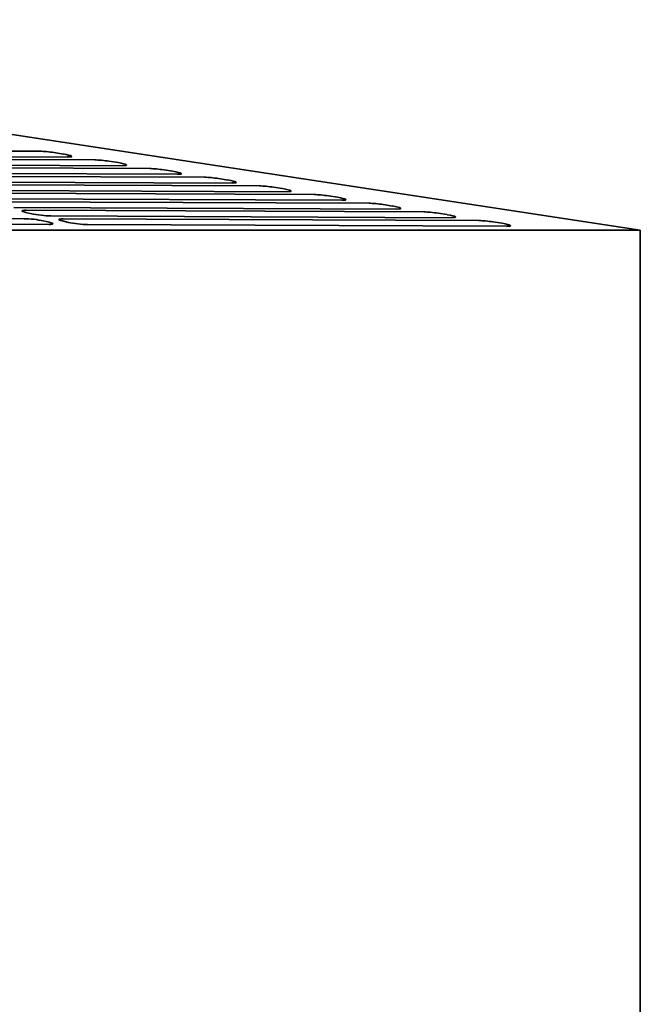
# Model space of a CAD drawing. Header units: millimetres. Extents: x 231 to 1028, y 220 to 672.
# Tile 11 of 11: x 890 to 1028, y 446 to 666. Entities that reach past the tile are written whole.
import ezdxf

# ---------------------------------------------------------------- set-up
doc = ezdxf.new("R2010")
doc.units = ezdxf.units.MM
doc.header["$LTSCALE"] = 3
doc.layers.add('Krawędzie widoczne(ISO)', color=7, linetype='Continuous', lineweight=35, true_color=0x262659)

msp = doc.modelspace()

# ---------------------------------------------------------------- linework, layer by layer
at = {"layer": 'Krawędzie widoczne(ISO)'}
for p, q in [((719.45, 665.5), (1028.5, 618.5)), ((833.9, 636.36), (894.47, 636.1)), ((897.61, 635.82), (899.65, 635.49)), ((900.62, 634.82), (839.37, 635.08)), ((842.11, 634.44), (906.72, 634.17)), ((909.86, 633.88), (911.9, 633.56)), ((912.87, 632.88), (847.59, 633.16)), ((850.32, 632.52), (918.97, 632.23)), ((922.11, 631.94), (924.15, 631.62)), ((925.11, 630.95), (855.8, 631.24)), ((858.54, 630.6), (931.22, 630.29)), ((937.36, 629.01), (864.01, 629.32)), ((934.36, 630.01), (936.4, 629.68)), ((866.75, 628.68), (943.46, 628.36)), ((949.61, 627.07), (872.23, 627.4)), ((946.61, 628.07), (948.65, 627.75)), ((874.96, 626.76), (955.71, 626.42)), ((961.86, 625.14), (880.44, 625.48)), ((883.18, 624.84), (967.96, 624.48)), ((958.85, 626.13), (960.9, 625.81)), ((974.11, 623.2), (888.65, 623.56)), ((891.39, 622.92), (980.21, 622.55)), ((971.1, 624.2), (973.14, 623.87)), ((798.11, 621.43), (890.96, 621.04)), ((892.65, 622.13), (891.28, 622.45)), ((895.17, 620.55), (896.54, 620.23)), ((986.36, 621.26), (896.87, 621.64)), ((900.86, 620.21), (899.5, 620.53)), ((899.6, 621), (992.46, 620.61)), ((983.35, 622.26), (985.39, 621.94)), ((1028.5, 618.5), (795.06, 618.5)), ((896.44, 619.76), (802.91, 620.15)), ((998.6, 619.33), (905.08, 619.72)), ((995.6, 620.32), (997.64, 620)), ((1028.5, 618.5), (1028.5, 343))]:
    msp.add_line(p, q, dxfattribs=at)
for centre, major_axis, start_param, end_param in [((896.52, 635.62), (2.98, -0.34), 1.209659, 2.343674), ((898.57, 635.3), (2.98, -0.34), 5.485266, 7.492844), ((908.77, 633.69), (2.98, -0.34), 1.209659, 2.343674), ((910.81, 633.36), (2.98, -0.34), 5.485266, 7.492844), ((921.02, 631.75), (2.98, -0.34), 1.209659, 2.343674), ((923.06, 631.43), (2.98, -0.34), 5.485266, 7.492844), ((933.27, 629.81), (2.98, -0.34), 1.209659, 2.343674), ((935.31, 629.49), (2.98, -0.34), 5.485266, 7.492844), ((945.52, 627.88), (2.98, -0.34), 1.209659, 2.343674), ((947.56, 627.55), (2.98, -0.34), 5.485266, 7.492844), ((957.76, 625.94), (2.98, -0.34), 1.209659, 2.343674), ((959.81, 625.62), (2.98, -0.34), 5.485266, 7.492844), ((893.44, 622.44), (-2.98, 0.34), 5.485266, 7.056063), ((970.01, 624), (2.98, -0.34), 1.209659, 2.343674), ((972.05, 623.68), (2.98, -0.34), 5.485266, 7.492844), ((893.01, 620.56), (2.98, -0.34), 0.772877, 2.343674), ((894.81, 622.12), (-2.98, 0.34), 0.772877, 2.343674), ((901.66, 620.52), (-2.98, 0.34), 5.485266, 7.056063), ((982.26, 622.07), (2.98, -0.34), 1.209659, 2.343674), ((984.3, 621.74), (2.98, -0.34), 5.485266, 7.492844), ((994.51, 620.13), (2.98, -0.34), 1.209659, 2.343674), ((894.38, 620.24), (2.98, -0.34), 5.485266, 7.056063), ((903.03, 620.2), (-2.98, 0.34), 0.772877, 2.343674), ((996.55, 619.81), (2.98, -0.34), 5.485266, 7.492844)]:
    msp.add_ellipse(centre, major_axis=major_axis, ratio=0.113131, start_param=start_param, end_param=end_param, dxfattribs=at)

doc.saveas('drawing.dxf')
